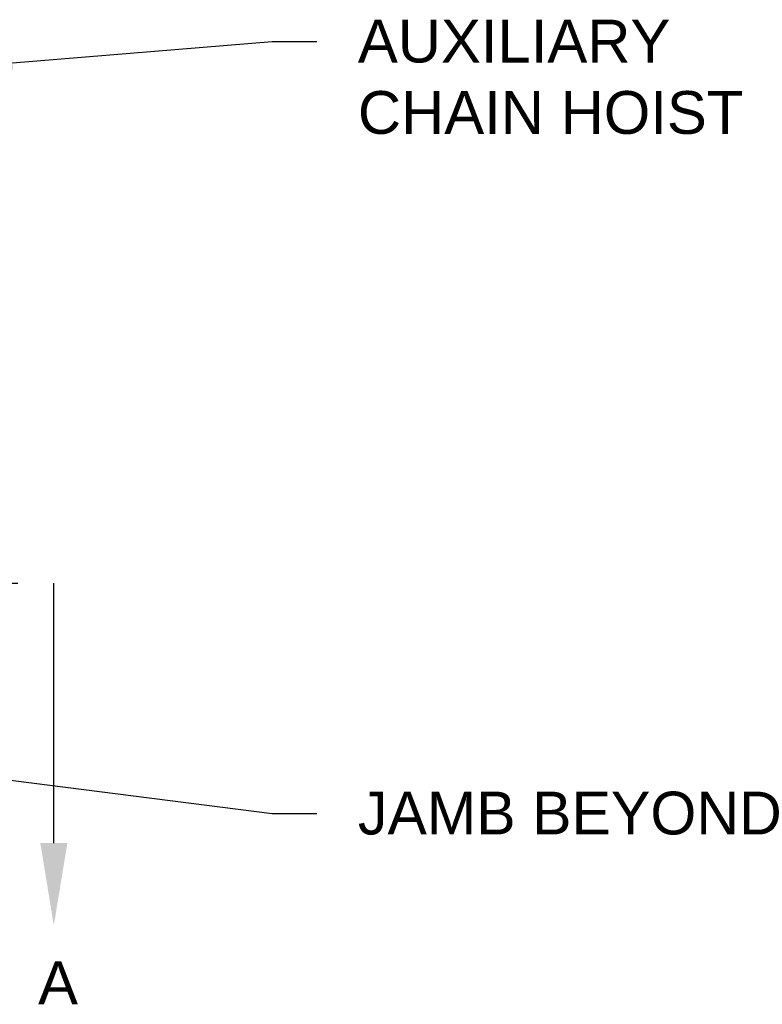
# Model space of a CAD drawing. Header units: inches. Extents: x 169.6 to 213.7, y 214.8 to 267.4.
# Tile 29 of 43: x 207.4 to 209.1, y 222.4 to 224.6. Entities that reach past the tile are written whole.
import ezdxf
from ezdxf import colors
from ezdxf.entities.mleader import LeaderData, LeaderLine
from ezdxf.math import Vec2, Vec3

# ---------------------------------------------------------------- set-up
doc = ezdxf.new("R2010")
doc.units = ezdxf.units.IN
doc.header["$LTSCALE"] = 0.25
doc.header["$MEASUREMENT"] = 0
doc.linetypes.add('CENTER', pattern=[2, 1.25, -0.25, 0.25, -0.25])
doc.layers.add('ANNOTATIONS', color=1, linetype='Continuous')
doc.layers.add('SECTION CUTS', color=6, linetype='CENTER')
doc.styles.add('ARIAL', font='arial.ttf', dxfattribs={"height": 0.09375})
doc.styles.get("Standard").update_dxf_attribs({"font": 'romans.shx'})

msp = doc.modelspace()

# ---------------------------------------------------------------- linework, layer by layer
at = {"layer": 'SECTION CUTS'}
msp.add_line((201.00783, 223.3291), (207.52379, 223.3291), dxfattribs=at)

# ---------------------------------------------------------------- texts
at = {"layer": 'SECTION CUTS', "style": 'ARIAL'}
msp.add_text('A', height=0.09375, dxfattribs=at).set_placement((207.48931, 222.40667))

# ---------------------------------------------------------------- leaders
at = {"layer": 'ANNOTATIONS'}
ml = msp.add_multileader_mtext('Standard', dxfattribs=at)
ml.set_content('AUXILIARY CHAIN HOIST', color=256, style='ARIAL')
ml.set_leader_properties()
ml.build(insert=Vec2(0, 0))
ml.multileader.update_dxf_attribs({"dogleg_length": 0.36, "arrow_head_size": 0.09375})
ctx = ml.context
ctx.base_point, ctx.char_height, ctx.arrow_head_size, ctx.landing_gap_size, ctx.plane_origin = Vec3(208.09957, 224.51516), 0.09375, 0.09375, 0.09, Vec3(206.53497, 223.86422)
notes = []
notes.append((ctx, [(0, (1, 1, 0), (208.00162, 224.51516), (1, 0), 0.09796, [(0, [(207.33998, 224.46087)], 0, [])])]))
ctx.mtext.insert, ctx.mtext.width, ctx.mtext.flow_direction = Vec3(208.18957, 224.56283), 0.8854545, 5
ml = msp.add_multileader_mtext('Standard', dxfattribs=at)
ml.set_content('JAMB BEYOND', color=256, style='ARIAL')
ml.set_leader_properties()
ml.build(insert=Vec2(0, 0))
ml.multileader.update_dxf_attribs({"dogleg_length": 0.36, "arrow_head_size": 0.09375})
ctx = ml.context
ctx.base_point, ctx.char_height, ctx.arrow_head_size, ctx.landing_gap_size, ctx.plane_origin = Vec3(208.09957, 222.82468), 0.09375, 0.09375, 0.09, Vec3(206.53497, 222.17374)
notes.append((ctx, [(0, (1, 1, 0), (208.00162, 222.82468), (1, 0), 0.09796, [(0, [(206.83788, 222.97303)], 0, [])])]))
ctx.mtext.insert, ctx.mtext.flow_direction = Vec3(208.18957, 222.87235), 5
at = {"layer": 'SECTION CUTS'}
ml = msp.add_multileader_mtext('Standard', dxfattribs=at)
ml.set_content('', color=256)
ml.set_leader_properties()
ml.build(insert=Vec2(0, 0))
ml.multileader.update_dxf_attribs({"dogleg_length": 0, "arrow_head_size": 0.18})
ctx = ml.context
ctx.base_point, ctx.char_height, ctx.arrow_head_size, ctx.landing_gap_size, ctx.plane_origin = Vec3(207.52379, 223.3291), 0.18, 0.18, 0, Vec3(207.52379, 222.57958)
notes.append((ctx, [(0, (1, 1, 0), (207.52379, 223.3291), (1, 0), 0, [(0, [(207.52379, 222.57958)], 0, [])])]))
ctx.mtext.insert, ctx.mtext.flow_direction = Vec3(207.52379, 223.4191), 5
for ctx, leaders in notes:
    for number, flags, end, landing, length, lines in leaders:
        leader = LeaderData()
        leader.index, (leader.has_last_leader_line, leader.has_dogleg_vector, leader.attachment_direction) = number, flags
        leader.last_leader_point, leader.dogleg_vector, leader.dogleg_length = Vec3(end), Vec3(landing), length
        for number, points, colour, breaks in lines:
            line = LeaderLine()
            line.index, line.vertices, line.color, line.breaks = number, Vec3.list(points), colors.encode_raw_color(colour), breaks
            leader.lines.append(line)
        ctx.leaders.append(leader)

doc.saveas('drawing.dxf')
